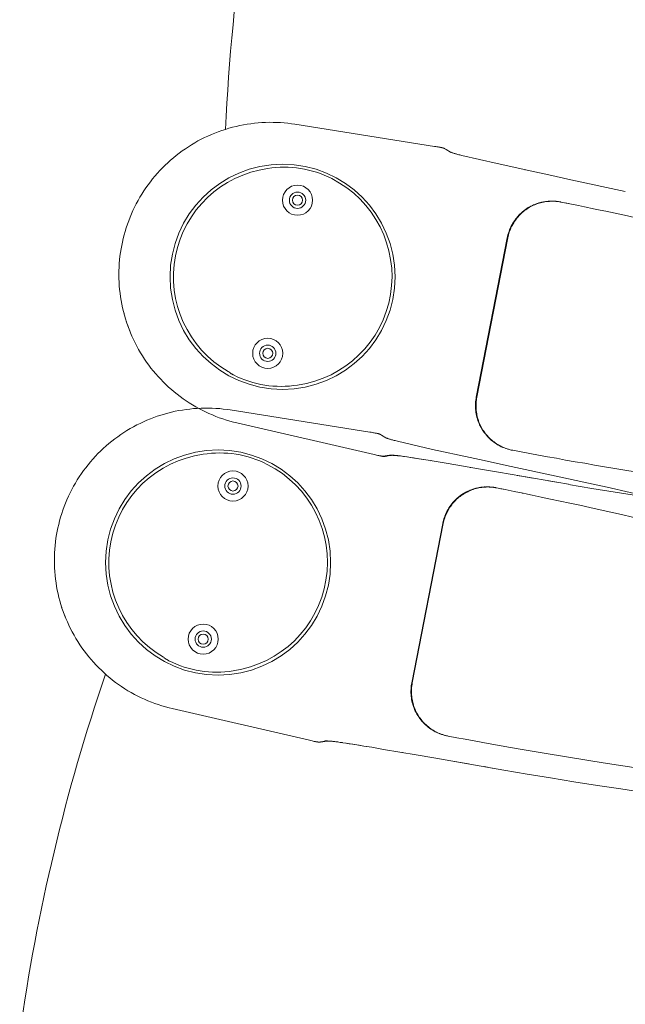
# Model space of a CAD drawing. Header units: inches. Extents: x -2078 to 109126, y -964 to 6385.
# Tile 240 of 256: x 37061.57 to 37068.88, y 3892.42 to 3904.32. Entities that reach past the tile are written whole.
import ezdxf

# ---------------------------------------------------------------- set-up
doc = ezdxf.new("R2010")
doc.units = ezdxf.units.IN
doc.header["$MEASUREMENT"] = 0
doc.layers.add('16_dwg _2_', color=8, linetype='Continuous', lineweight=9)
doc.layers.add('A-HATCH', color=9, linetype='Continuous')

# ---------------------------------------------------------------- blocks, each defined once
blk = doc.blocks.new('16_dwg _2_-1561311-3-1st Floor - Auditorium')
at = {"color": 254, "lineweight": 9}
for p, q in [((176991.312, 507960.64), (176991.314, 507960.738)), ((177009.865, 507960.64), (177009.867, 507960.738)), ((176994.644, 507960.529), (176994.643, 507960.584)), ((177013.197, 507960.529), (177013.197, 507960.584)), ((176991.306, 507960.352), (176991.308, 507960.448)), ((176994.645, 507960.462), (176994.645, 507960.473)), ((177009.859, 507960.352), (177009.861, 507960.448)), ((177013.198, 507960.462), (177013.198, 507960.473)), ((176991.304, 507960.257), (176991.305, 507960.305)), ((177009.857, 507960.257), (177009.858, 507960.305)), ((176994.647, 507960.2), (176994.647, 507960.253)), ((177013.2, 507960.2), (177013.2, 507960.253)), ((176991.607, 507960.008), (176991.609, 507959.998)), ((176991.612, 507959.987), (176991.616, 507959.976)), ((176994.634, 507960.017), (176994.636, 507960.025)), ((177010.16, 507960.008), (177010.163, 507959.998)), ((177010.166, 507959.987), (177010.169, 507959.976)), ((177013.187, 507960.017), (177013.189, 507960.025)), ((176991.709, 507959.798), (176991.71, 507959.797)), ((176991.735, 507959.768), (176991.736, 507959.766)), ((177010.262, 507959.798), (177010.263, 507959.797)), ((177010.288, 507959.768), (177010.289, 507959.766)), ((176991.29, 507959.642), (176991.29, 507959.644)), ((176991.291, 507959.68), (176991.291, 507959.683)), ((176991.953, 507959.622), (176991.964, 507959.619)), ((176991.974, 507959.615), (176991.984, 507959.612)), ((176991.993, 507959.61), (176992.003, 507959.607)), ((176994.153, 507959.593), (176994.161, 507959.593)), ((176994.215, 507959.602), (176994.225, 507959.604)), ((176994.948, 507959.642), (176994.948, 507959.644)), ((177009.844, 507959.642), (177009.844, 507959.644)), ((177009.845, 507959.68), (177009.845, 507959.683)), ((177010.507, 507959.622), (177010.517, 507959.619)), ((177010.527, 507959.615), (177010.537, 507959.612)), ((177010.547, 507959.61), (177010.556, 507959.607)), ((177012.707, 507959.593), (177012.715, 507959.593)), ((177012.769, 507959.602), (177012.779, 507959.604)), ((177013.502, 507959.642), (177013.502, 507959.644)), ((176991.28, 507959.197), (176991.28, 507959.2)), ((177009.833, 507959.197), (177009.833, 507959.2)), ((176991.22, 507958.581), (176991.22, 507958.583)), ((176991.22, 507958.569), (176991.22, 507958.555)), ((177009.773, 507958.581), (177009.773, 507958.583)), ((176992.13, 507955.326), (176992.134, 507955.323)), ((176992.142, 507955.314), (176992.141, 507955.315)), ((177010.684, 507955.326), (177010.687, 507955.323)), ((177010.696, 507955.314), (177010.694, 507955.315)), ((176992.259, 507955.247), (176992.257, 507955.248)), ((176992.273, 507955.242), (176992.275, 507955.241)), ((176992.299, 507955.226), (176992.297, 507955.227)), ((176992.323, 507955.217), (176992.324, 507955.217)), ((176992.34, 507955.207), (176992.338, 507955.208)), ((176992.381, 507955.188), (176992.378, 507955.189)), ((177010.813, 507955.247), (177010.811, 507955.248)), ((177010.827, 507955.242), (177010.829, 507955.241)), ((177010.853, 507955.226), (177010.851, 507955.227)), ((177010.876, 507955.217), (177010.877, 507955.217)), ((177010.893, 507955.207), (177010.891, 507955.208)), ((177010.934, 507955.188), (177010.932, 507955.189))]:
    blk.add_line(p, q, dxfattribs=at)
at = {"color": 254, "lineweight": 9, "flags": 128}
for points in [[(176991.618, 507961.645), (176991.615, 507961.521), (176991.611, 507961.396), (176991.608, 507961.272), (176991.605, 507961.149), (176991.603, 507961.028), (176991.6, 507960.91), (176991.598, 507960.794), (176991.597, 507960.681), (176991.595, 507960.571), (176991.594, 507960.463), (176991.593, 507960.355), (176991.592, 507960.25), (176991.591, 507960.144), (176991.591, 507960.134), (176991.591, 507960.125), (176991.592, 507960.104), (176991.594, 507960.083), (176991.596, 507960.063), (176991.6, 507960.042), (176991.604, 507960.022), (176991.608, 507960.001), (176991.614, 507959.981), (176991.62, 507959.962), (176991.627, 507959.942), (176991.635, 507959.923), (176991.643, 507959.904), (176991.653, 507959.885), (176991.663, 507959.867), (176991.673, 507959.849), (176991.684, 507959.832), (176991.696, 507959.815), (176991.709, 507959.798), (176991.722, 507959.782), (176991.736, 507959.766), (176991.75, 507959.751), (176991.765, 507959.737), (176991.781, 507959.723), (176991.797, 507959.71), (176991.813, 507959.697), (176991.83, 507959.685), (176991.847, 507959.674), (176991.865, 507959.663), (176991.883, 507959.653), (176991.902, 507959.644), (176991.921, 507959.635), (176991.94, 507959.627), (176991.959, 507959.62), (176991.979, 507959.614), (176991.999, 507959.608), (176992.019, 507959.603), (176992.039, 507959.599), (176992.06, 507959.596), (176992.081, 507959.593), (176992.101, 507959.591), (176992.122, 507959.59), (176992.138, 507959.59), (176994.1, 507959.59), (176994.1, 507959.596)], [(177010.2, 507962.42), (177010.195, 507962.285), (177010.189, 507962.152), (177010.184, 507962.022), (177010.18, 507961.895), (177010.176, 507961.77), (177010.172, 507961.645), (177010.168, 507961.521), (177010.165, 507961.396), (177010.162, 507961.272), (177010.159, 507961.149), (177010.156, 507961.028), (177010.154, 507960.91), (177010.152, 507960.794), (177010.15, 507960.681), (177010.149, 507960.571), (177010.147, 507960.463), (177010.146, 507960.355), (177010.145, 507960.25), (177010.145, 507960.144), (177010.145, 507960.134), (177010.145, 507960.125), (177010.146, 507960.104), (177010.147, 507960.083), (177010.15, 507960.063), (177010.153, 507960.042), (177010.157, 507960.022), (177010.162, 507960.001), (177010.167, 507959.981), (177010.174, 507959.962), (177010.181, 507959.942), (177010.188, 507959.923), (177010.197, 507959.904), (177010.206, 507959.885), (177010.216, 507959.867), (177010.227, 507959.849), (177010.238, 507959.832), (177010.25, 507959.815), (177010.262, 507959.798), (177010.276, 507959.782), (177010.289, 507959.766), (177010.304, 507959.751), (177010.319, 507959.737), (177010.334, 507959.723), (177010.35, 507959.71), (177010.366, 507959.697), (177010.383, 507959.685), (177010.401, 507959.674), (177010.419, 507959.663), (177010.437, 507959.653), (177010.455, 507959.644), (177010.474, 507959.635), (177010.493, 507959.627), (177010.513, 507959.62), (177010.532, 507959.614), (177010.552, 507959.608), (177010.573, 507959.603), (177010.593, 507959.599), (177010.613, 507959.596), (177010.634, 507959.593), (177010.655, 507959.591), (177010.676, 507959.59), (177010.692, 507959.59), (177012.654, 507959.59), (177012.654, 507959.596)], [(177013.189, 507961.051), (177013.186, 507961.173), (177013.183, 507961.299), (177013.18, 507961.427), (177013.176, 507961.557), (177013.172, 507961.691), (177013.168, 507961.827), (177013.163, 507961.964), (177013.158, 507962.102)], [(176994.64, 507960.813), (176994.638, 507960.93), (176994.635, 507961.051)], [(177013.193, 507960.813), (177013.191, 507960.93), (177013.189, 507961.051)], [(176991.279, 507959.166), (176991.281, 507959.263), (176991.285, 507959.408), (176991.294, 507959.806), (176991.299, 507960.026), (176991.316, 507960.883)], [(176994.641, 507960.058), (176994.643, 507960.065), (176994.643, 507960.073), (176994.644, 507960.08), (176994.645, 507960.087), (176994.646, 507960.094), (176994.646, 507960.1), (176994.646, 507960.107), (176994.647, 507960.113), (176994.647, 507960.125), (176994.647, 507960.144), (176994.647, 507960.137), (176994.647, 507960.144), (176994.647, 507960.253), (176994.646, 507960.362), (176994.645, 507960.473), (176994.643, 507960.584), (176994.642, 507960.697), (176994.64, 507960.813)], [(176994.922, 507960.883), (176994.936, 507960.211), (176994.941, 507959.937), (176994.945, 507959.764), (176994.956, 507959.298)], [(177009.832, 507959.166), (177009.835, 507959.263), (177009.838, 507959.408), (177009.848, 507959.806), (177009.852, 507960.026), (177009.87, 507960.883)], [(177013.195, 507960.058), (177013.196, 507960.065), (177013.197, 507960.073), (177013.198, 507960.08), (177013.198, 507960.087), (177013.199, 507960.094), (177013.199, 507960.1), (177013.2, 507960.107), (177013.2, 507960.113), (177013.201, 507960.125), (177013.201, 507960.144), (177013.201, 507960.137), (177013.201, 507960.144), (177013.2, 507960.253), (177013.199, 507960.362), (177013.198, 507960.473), (177013.197, 507960.584), (177013.195, 507960.697), (177013.193, 507960.813)], [(177013.475, 507960.883), (177013.489, 507960.211), (177013.495, 507959.937), (177013.499, 507959.764), (177013.51, 507959.298)], [(176991.591, 507960.129), (176991.592, 507960.111), (176991.594, 507960.093), (176991.595, 507960.076), (176991.598, 507960.058), (176991.601, 507960.04), (176991.605, 507960.022), (176991.609, 507960.005), (176991.614, 507959.987), (176991.619, 507959.97), (176991.625, 507959.953), (176991.632, 507959.937), (176991.639, 507959.92), (176991.647, 507959.904), (176991.655, 507959.888), (176991.663, 507959.872), (176991.673, 507959.856), (176991.682, 507959.841), (176991.693, 507959.826), (176991.703, 507959.812), (176991.714, 507959.798), (176991.726, 507959.784), (176991.738, 507959.771), (176991.75, 507959.758), (176991.763, 507959.745), (176991.777, 507959.733), (176991.79, 507959.721), (176991.804, 507959.71), (176991.819, 507959.699), (176991.834, 507959.689), (176991.849, 507959.679), (176991.864, 507959.67), (176991.88, 507959.661), (176991.896, 507959.653), (176991.912, 507959.645), (176991.928, 507959.638), (176991.945, 507959.632), (176991.962, 507959.626), (176991.979, 507959.62), (176991.996, 507959.615), (176992.014, 507959.611), (176992.031, 507959.607), (176992.049, 507959.604), (176992.067, 507959.601), (176992.085, 507959.599), (176992.102, 507959.598), (176992.12, 507959.597), (176992.138, 507959.596), (176994.1, 507959.596), (176994.118, 507959.597), (176994.136, 507959.598), (176994.154, 507959.599), (176994.172, 507959.601), (176994.19, 507959.604), (176994.207, 507959.607), (176994.225, 507959.611), (176994.242, 507959.615), (176994.259, 507959.62), (176994.277, 507959.626), (176994.293, 507959.632), (176994.31, 507959.638), (176994.327, 507959.645), (176994.343, 507959.653), (176994.359, 507959.661), (176994.374, 507959.67), (176994.39, 507959.679), (176994.405, 507959.689), (176994.42, 507959.699), (176994.434, 507959.71), (176994.448, 507959.721), (176994.462, 507959.733), (176994.475, 507959.745), (176994.488, 507959.758), (176994.5, 507959.771), (176994.513, 507959.784), (176994.524, 507959.798), (176994.535, 507959.812), (176994.546, 507959.826), (176994.556, 507959.841), (176994.566, 507959.856), (176994.575, 507959.872), (176994.584, 507959.888), (176994.592, 507959.904), (176994.599, 507959.92), (176994.607, 507959.936), (176994.613, 507959.953), (176994.619, 507959.97), (176994.625, 507959.987), (176994.629, 507960.005), (176994.634, 507960.022), (176994.637, 507960.04), (176994.64, 507960.058), (176994.643, 507960.075), (176994.645, 507960.093), (176994.646, 507960.111), (176994.647, 507960.129), (176994.647, 507960.125), (176994.646, 507960.104), (176994.645, 507960.083), (176994.642, 507960.062), (176994.639, 507960.042), (176994.635, 507960.021), (176994.63, 507960.001), (176994.624, 507959.981), (176994.618, 507959.961), (176994.611, 507959.942), (176994.603, 507959.922), (176994.595, 507959.903), (176994.586, 507959.885), (176994.576, 507959.867), (176994.565, 507959.849), (176994.554, 507959.831), (176994.542, 507959.814), (176994.529, 507959.798), (176994.516, 507959.782), (176994.502, 507959.766), (176994.488, 507959.751), (176994.473, 507959.737), (176994.457, 507959.723), (176994.442, 507959.71), (176994.425, 507959.697), (176994.408, 507959.685), (176994.391, 507959.674), (176994.373, 507959.663), (176994.355, 507959.653), (176994.336, 507959.644), (176994.317, 507959.635), (176994.298, 507959.627), (176994.279, 507959.62), (176994.259, 507959.614), (176994.239, 507959.608), (176994.219, 507959.603), (176994.199, 507959.599), (176994.178, 507959.596), (176994.158, 507959.593), (176994.137, 507959.591), (176994.116, 507959.59), (176994.1, 507959.59), (176994.107, 507959.59), (176994.115, 507959.59), (176994.122, 507959.59)], [(176994.647, 507960.13), (176994.647, 507960.134), (176994.647, 507960.137)], [(177010.145, 507960.129), (177010.146, 507960.111), (177010.147, 507960.093), (177010.149, 507960.076), (177010.151, 507960.058), (177010.155, 507960.04), (177010.158, 507960.022), (177010.163, 507960.005), (177010.167, 507959.987), (177010.173, 507959.97), (177010.179, 507959.953), (177010.185, 507959.937), (177010.192, 507959.92), (177010.2, 507959.904), (177010.208, 507959.888), (177010.217, 507959.872), (177010.226, 507959.856), (177010.236, 507959.841), (177010.246, 507959.826), (177010.257, 507959.812), (177010.268, 507959.798), (177010.279, 507959.784), (177010.291, 507959.771), (177010.304, 507959.758), (177010.317, 507959.745), (177010.33, 507959.733), (177010.344, 507959.721), (177010.358, 507959.71), (177010.372, 507959.699), (177010.387, 507959.689), (177010.402, 507959.679), (177010.417, 507959.67), (177010.433, 507959.661), (177010.449, 507959.653), (177010.465, 507959.645), (177010.482, 507959.638), (177010.499, 507959.632), (177010.515, 507959.626), (177010.533, 507959.62), (177010.55, 507959.615), (177010.567, 507959.611), (177010.585, 507959.607), (177010.602, 507959.604), (177010.62, 507959.601), (177010.638, 507959.599), (177010.656, 507959.598), (177010.674, 507959.597), (177010.692, 507959.596), (177012.654, 507959.596), (177012.672, 507959.597), (177012.69, 507959.598), (177012.707, 507959.599), (177012.725, 507959.601), (177012.743, 507959.604), (177012.761, 507959.607), (177012.778, 507959.611), (177012.796, 507959.615), (177012.813, 507959.62), (177012.83, 507959.626), (177012.847, 507959.632), (177012.864, 507959.638), (177012.88, 507959.645), (177012.896, 507959.653), (177012.912, 507959.661), (177012.928, 507959.67), (177012.943, 507959.679), (177012.958, 507959.689), (177012.973, 507959.699), (177012.988, 507959.71), (177013.002, 507959.721), (177013.015, 507959.733), (177013.029, 507959.745), (177013.041, 507959.758), (177013.054, 507959.771), (177013.066, 507959.784), (177013.078, 507959.798), (177013.089, 507959.812), (177013.099, 507959.826), (177013.11, 507959.841), (177013.119, 507959.856), (177013.128, 507959.872), (177013.137, 507959.888), (177013.145, 507959.904), (177013.153, 507959.92), (177013.16, 507959.936), (177013.167, 507959.953), (177013.173, 507959.97), (177013.178, 507959.987), (177013.183, 507960.005), (177013.187, 507960.022), (177013.191, 507960.04), (177013.194, 507960.058), (177013.196, 507960.075), (177013.198, 507960.093), (177013.2, 507960.111), (177013.201, 507960.129), (177013.201, 507960.125), (177013.2, 507960.104), (177013.198, 507960.083), (177013.196, 507960.062), (177013.192, 507960.042), (177013.188, 507960.021), (177013.183, 507960.001), (177013.178, 507959.981), (177013.172, 507959.961), (177013.165, 507959.942), (177013.157, 507959.922), (177013.148, 507959.903), (177013.139, 507959.885), (177013.129, 507959.867), (177013.118, 507959.849), (177013.107, 507959.831), (177013.095, 507959.814), (177013.083, 507959.798), (177013.069, 507959.782), (177013.056, 507959.766), (177013.041, 507959.751), (177013.026, 507959.737), (177013.011, 507959.723), (177012.995, 507959.71), (177012.979, 507959.697), (177012.962, 507959.685), (177012.944, 507959.674), (177012.926, 507959.663), (177012.908, 507959.653), (177012.89, 507959.644), (177012.871, 507959.635), (177012.852, 507959.627), (177012.832, 507959.62), (177012.813, 507959.614), (177012.793, 507959.608), (177012.772, 507959.603), (177012.752, 507959.599), (177012.732, 507959.596), (177012.711, 507959.593), (177012.69, 507959.591), (177012.669, 507959.59), (177012.654, 507959.59), (177012.661, 507959.59), (177012.668, 507959.59), (177012.676, 507959.59)], [(177013.201, 507960.13), (177013.201, 507960.134), (177013.201, 507960.137)], [(176991.619, 507959.964), (176991.623, 507959.952), (176991.628, 507959.94)], [(176994.61, 507959.938), (176994.614, 507959.949), (176994.617, 507959.959), (176994.621, 507959.969), (176994.624, 507959.979), (176994.627, 507959.989), (176994.629, 507959.998), (176994.632, 507960.008)], [(176994.637, 507960.034), (176994.639, 507960.042), (176994.64, 507960.05)], [(177010.173, 507959.964), (177010.177, 507959.952), (177010.182, 507959.94)], [(177013.163, 507959.938), (177013.167, 507959.949), (177013.171, 507959.959), (177013.174, 507959.969), (177013.177, 507959.979), (177013.18, 507959.989), (177013.183, 507959.998), (177013.185, 507960.008)], [(177013.191, 507960.034), (177013.192, 507960.042), (177013.194, 507960.05)], [(176991.633, 507959.927), (176991.639, 507959.914), (176991.645, 507959.9)], [(176991.652, 507959.886), (176991.66, 507959.872), (176991.668, 507959.857), (176991.678, 507959.842), (176991.688, 507959.827), (176991.698, 507959.812)], [(176994.541, 507959.813), (176994.551, 507959.827), (176994.56, 507959.84), (176994.568, 507959.853), (176994.576, 507959.866), (176994.583, 507959.879), (176994.589, 507959.891), (176994.595, 507959.903), (176994.6, 507959.915), (176994.605, 507959.927)], [(177010.187, 507959.927), (177010.192, 507959.914), (177010.199, 507959.9)], [(177010.206, 507959.886), (177010.213, 507959.872), (177010.222, 507959.857), (177010.231, 507959.842), (177010.241, 507959.827), (177010.252, 507959.812)], [(177013.094, 507959.813), (177013.104, 507959.827), (177013.113, 507959.84), (177013.121, 507959.853), (177013.129, 507959.866), (177013.136, 507959.879), (177013.142, 507959.891), (177013.148, 507959.903), (177013.154, 507959.915), (177013.159, 507959.927)], [(176991.749, 507959.753), (176991.762, 507959.74), (176991.777, 507959.727), (176991.791, 507959.715), (176991.805, 507959.703), (176991.819, 507959.693), (176991.833, 507959.683)], [(176994.39, 507959.673), (176994.405, 507959.683), (176994.42, 507959.693), (176994.435, 507959.704), (176994.45, 507959.716), (176994.464, 507959.729), (176994.479, 507959.742), (176994.493, 507959.756), (176994.506, 507959.77), (176994.518, 507959.784), (176994.53, 507959.799)], [(177010.302, 507959.753), (177010.316, 507959.74), (177010.33, 507959.727), (177010.344, 507959.715), (177010.358, 507959.703), (177010.372, 507959.693), (177010.386, 507959.683)], [(177012.943, 507959.673), (177012.958, 507959.683), (177012.973, 507959.693), (177012.988, 507959.704), (177013.003, 507959.716), (177013.018, 507959.729), (177013.032, 507959.742), (177013.046, 507959.756), (177013.059, 507959.77), (177013.072, 507959.784), (177013.083, 507959.799)], [(176991.846, 507959.675), (176991.859, 507959.667), (176991.872, 507959.659), (176991.884, 507959.653)], [(176991.897, 507959.646), (176991.909, 507959.641), (176991.92, 507959.635), (176991.932, 507959.631), (176991.943, 507959.626)], [(176992.012, 507959.605), (176992.021, 507959.603), (176992.029, 507959.601), (176992.038, 507959.599), (176992.046, 507959.598)], [(176992.054, 507959.597), (176992.061, 507959.595), (176992.069, 507959.594), (176992.076, 507959.594), (176992.083, 507959.593), (176992.09, 507959.592), (176992.097, 507959.592), (176992.103, 507959.591), (176992.11, 507959.591)], [(176994.13, 507959.591), (176994.138, 507959.591), (176994.145, 507959.592)], [(176994.17, 507959.594), (176994.178, 507959.596), (176994.187, 507959.597), (176994.196, 507959.598), (176994.205, 507959.6)], [(176994.235, 507959.607), (176994.246, 507959.61), (176994.257, 507959.613), (176994.269, 507959.617), (176994.281, 507959.621)], [(176994.293, 507959.625), (176994.306, 507959.63), (176994.319, 507959.636)], [(176994.332, 507959.642), (176994.346, 507959.648), (176994.36, 507959.656), (176994.375, 507959.664)], [(177010.399, 507959.675), (177010.413, 507959.667), (177010.425, 507959.659), (177010.438, 507959.653)], [(177010.45, 507959.646), (177010.462, 507959.641), (177010.474, 507959.635), (177010.485, 507959.631), (177010.496, 507959.626)], [(177010.565, 507959.605), (177010.574, 507959.603), (177010.583, 507959.601), (177010.591, 507959.599), (177010.599, 507959.598)], [(177010.607, 507959.597), (177010.615, 507959.595), (177010.622, 507959.594), (177010.63, 507959.594), (177010.637, 507959.593), (177010.644, 507959.592), (177010.65, 507959.592), (177010.657, 507959.591), (177010.663, 507959.591)], [(177012.683, 507959.591), (177012.691, 507959.591), (177012.699, 507959.592)], [(177012.723, 507959.594), (177012.732, 507959.596), (177012.74, 507959.597), (177012.75, 507959.598), (177012.759, 507959.6)], [(177012.789, 507959.607), (177012.8, 507959.61), (177012.811, 507959.613), (177012.822, 507959.617), (177012.834, 507959.621)], [(177012.846, 507959.625), (177012.859, 507959.63), (177012.872, 507959.636)], [(177012.886, 507959.642), (177012.9, 507959.648), (177012.914, 507959.656), (177012.928, 507959.664)], [(176994.955, 507959.335), (176994.956, 507959.298), (176994.971, 507958.862), (176994.973, 507958.835), (176994.974, 507958.823), (176994.975, 507958.811), (176994.976, 507958.8), (176994.976, 507958.79), (176994.977, 507958.781), (176994.978, 507958.772), (176994.979, 507958.764), (176994.98, 507958.757), (176994.981, 507958.75), (176994.981, 507958.744), (176994.982, 507958.738), (176994.983, 507958.733), (176994.984, 507958.729), (176994.984, 507958.725), (176994.985, 507958.723), (176994.985, 507958.72), (176994.986, 507958.719), (176995.007, 507958.66), (176995.013, 507958.644), (176995.015, 507958.637), (176995.014, 507958.642), (176995.013, 507958.644), (176995.014, 507958.642), (176995.014, 507958.64), (176995.015, 507958.638), (176995.015, 507958.637), (176995.016, 507958.635), (176995.016, 507958.634), (176995.016, 507958.632), (176995.017, 507958.631), (176995.017, 507958.629), (176995.017, 507958.628), (176995.017, 507958.627), (176995.017, 507958.626), (176995.017, 507958.624), (176995.018, 507958.623), (176995.018, 507958.622), (176995.018, 507958.621), (176995.018, 507958.62), (176995.018, 507958.618), (176995.018, 507958.617), (176995.018, 507958.616), (176995.018, 507958.607), (176995.018, 507958.604), (176995.019, 507958.596)], [(177013.509, 507959.335), (177013.51, 507959.298), (177013.525, 507958.862), (177013.527, 507958.835), (177013.527, 507958.823), (177013.528, 507958.811), (177013.529, 507958.8), (177013.53, 507958.79), (177013.531, 507958.781), (177013.532, 507958.772), (177013.532, 507958.764), (177013.533, 507958.757), (177013.534, 507958.75), (177013.535, 507958.744), (177013.536, 507958.738), (177013.536, 507958.733), (177013.537, 507958.729), (177013.538, 507958.725), (177013.538, 507958.723), (177013.539, 507958.72), (177013.539, 507958.719), (177013.561, 507958.66), (177013.567, 507958.644), (177013.569, 507958.637), (177013.567, 507958.642), (177013.567, 507958.644), (177013.567, 507958.642), (177013.568, 507958.64), (177013.568, 507958.638), (177013.569, 507958.637), (177013.569, 507958.635), (177013.57, 507958.634), (177013.57, 507958.632), (177013.57, 507958.631), (177013.57, 507958.629), (177013.57, 507958.628), (177013.571, 507958.627), (177013.571, 507958.626), (177013.571, 507958.624), (177013.571, 507958.623), (177013.571, 507958.622), (177013.571, 507958.621), (177013.571, 507958.62), (177013.571, 507958.618), (177013.571, 507958.617), (177013.572, 507958.616), (177013.572, 507958.607), (177013.572, 507958.604), (177013.572, 507958.596)], [(176991.225, 507958.642), (176991.224, 507958.638), (176991.223, 507958.635), (176991.222, 507958.631), (176991.222, 507958.627), (176991.221, 507958.623), (176991.221, 507958.619), (176991.249, 507958.694), (176991.249, 507958.697), (176991.249, 507958.701), (176991.249, 507958.705), (176991.25, 507958.709), (176991.251, 507958.713), (176991.252, 507958.717), (176991.253, 507958.719), (176991.256, 507958.729), (176991.258, 507958.74), (176991.259, 507958.751), (176991.26, 507958.764), (176991.261, 507958.777), (176991.263, 507958.792), (176991.264, 507958.808), (176991.265, 507958.825), (176991.266, 507958.843), (176991.267, 507958.862), (176991.269, 507958.904), (176991.268, 507958.877), (176991.266, 507958.848), (176991.265, 507958.823), (176991.264, 507958.811), (176991.263, 507958.8), (176991.262, 507958.79), (176991.261, 507958.781), (176991.26, 507958.772), (176991.26, 507958.764), (176991.259, 507958.756), (176991.258, 507958.75), (176991.257, 507958.744), (176991.256, 507958.738), (176991.256, 507958.733), (176991.255, 507958.729), (176991.254, 507958.725), (176991.254, 507958.722), (176991.253, 507958.72), (176991.253, 507958.719), (176991.225, 507958.644), (176991.225, 507958.642), (176991.224, 507958.64), (176991.224, 507958.639), (176991.223, 507958.637), (176991.223, 507958.636), (176991.223, 507958.634), (176991.222, 507958.633), (176991.222, 507958.631), (176991.222, 507958.63), (176991.222, 507958.629), (176991.221, 507958.628), (176991.221, 507958.627), (176991.221, 507958.626), (176991.221, 507958.624), (176991.221, 507958.623), (176991.221, 507958.622), (176991.221, 507958.617), (176991.221, 507958.616), (176991.221, 507958.615), (176991.221, 507958.614), (176991.221, 507958.613), (176991.22, 507958.611), (176991.22, 507958.61), (176991.22, 507958.608), (176991.22, 507958.606), (176991.22, 507958.602), (176991.22, 507958.604), (176991.22, 507958.608), (176991.22, 507958.605), (176991.22, 507958.598), (176991.22, 507958.602), (176991.22, 507958.593), (176991.22, 507958.598), (176991.22, 507958.587), (176991.22, 507958.589), (176991.22, 507958.578), (176991.22, 507958.569)], [(177009.773, 507958.569), (177009.773, 507958.578), (177009.773, 507958.589), (177009.773, 507958.587), (177009.773, 507958.598), (177009.773, 507958.593), (177009.773, 507958.602), (177009.774, 507958.598), (177009.774, 507958.605), (177009.774, 507958.608), (177009.774, 507958.602), (177009.774, 507958.604), (177009.774, 507958.606), (177009.774, 507958.608), (177009.774, 507958.61), (177009.774, 507958.611), (177009.774, 507958.613), (177009.774, 507958.614), (177009.774, 507958.615), (177009.774, 507958.616), (177009.774, 507958.617), (177009.774, 507958.622), (177009.774, 507958.623), (177009.775, 507958.624), (177009.775, 507958.626), (177009.775, 507958.627), (177009.775, 507958.628), (177009.775, 507958.629), (177009.775, 507958.63), (177009.775, 507958.631), (177009.776, 507958.633), (177009.776, 507958.634), (177009.776, 507958.636), (177009.777, 507958.637), (177009.777, 507958.639), (177009.778, 507958.64), (177009.778, 507958.642), (177009.779, 507958.644), (177009.806, 507958.719), (177009.807, 507958.72), (177009.807, 507958.722), (177009.808, 507958.725), (177009.808, 507958.729), (177009.809, 507958.733), (177009.81, 507958.738), (177009.811, 507958.744), (177009.811, 507958.75), (177009.812, 507958.756), (177009.813, 507958.764), (177009.814, 507958.772), (177009.815, 507958.781), (177009.816, 507958.79), (177009.816, 507958.8), (177009.817, 507958.811), (177009.818, 507958.823), (177009.82, 507958.848), (177009.821, 507958.877), (177009.823, 507958.909)], [(177009.778, 507958.642), (177009.777, 507958.638), (177009.776, 507958.635), (177009.775, 507958.631), (177009.775, 507958.627), (177009.775, 507958.623), (177009.775, 507958.619), (177009.802, 507958.694), (177009.802, 507958.697), (177009.802, 507958.701), (177009.803, 507958.705), (177009.803, 507958.709), (177009.804, 507958.713), (177009.806, 507958.717), (177009.806, 507958.719), (177009.81, 507958.729), (177009.811, 507958.74), (177009.812, 507958.751), (177009.814, 507958.764), (177009.815, 507958.777), (177009.816, 507958.792), (177009.817, 507958.808), (177009.819, 507958.825), (177009.82, 507958.843), (177009.821, 507958.862), (177009.823, 507958.904)], [(176991.249, 507958.694), (176991.25, 507958.698), (176991.252, 507958.704), (176991.253, 507958.711), (176991.255, 507958.72)], [(177009.802, 507958.694), (177009.804, 507958.698), (177009.805, 507958.704), (177009.807, 507958.711), (177009.808, 507958.72)], [(176991.22, 507958.616), (176991.22, 507958.617), (176991.221, 507958.618), (176991.221, 507958.619), (176991.221, 507958.62), (176991.221, 507958.621)], [(176991.22, 507958.611), (176991.22, 507958.613), (176991.22, 507958.616)], [(176995.018, 507958.56), (176995.018, 507958.546), (176995.018, 507958.531), (176995.017, 507958.516), (176994.958, 507956.808), (176994.956, 507956.768), (176994.953, 507956.723), (176994.948, 507956.679), (176994.943, 507956.634), (176994.937, 507956.589), (176994.929, 507956.545), (176994.921, 507956.501), (176994.911, 507956.457), (176994.9, 507956.413), (176994.889, 507956.37), (176994.876, 507956.327), (176994.862, 507956.284), (176994.847, 507956.242), (176994.831, 507956.199), (176994.814, 507956.158), (176994.796, 507956.117), (176994.777, 507956.076), (176994.757, 507956.036), (176994.736, 507955.996), (176994.714, 507955.956), (176994.691, 507955.918), (176994.668, 507955.88), (176994.643, 507955.842), (176994.617, 507955.805), (176994.591, 507955.769), (176994.563, 507955.733), (176994.535, 507955.698), (176994.506, 507955.664), (176994.476, 507955.63), (176994.445, 507955.598), (176994.413, 507955.566), (176994.381, 507955.534), (176994.348, 507955.504), (176994.314, 507955.474), (176994.279, 507955.445), (176994.244, 507955.417), (176994.208, 507955.39), (176994.172, 507955.364), (176994.134, 507955.339), (176994.097, 507955.315), (176994.058, 507955.291), (176994.019, 507955.269), (176993.98, 507955.247), (176993.94, 507955.227), (176993.899, 507955.207), (176993.858, 507955.188), (176993.817, 507955.171), (176993.775, 507955.154), (176993.733, 507955.139), (176993.69, 507955.124), (176993.647, 507955.111), (176993.604, 507955.099), (176993.56, 507955.087), (176993.517, 507955.077), (176993.473, 507955.068), (176993.428, 507955.06), (176993.384, 507955.053), (176993.339, 507955.047), (176993.294, 507955.042), (176993.25, 507955.038), (176993.205, 507955.036), (176993.16, 507955.034), (176993.119, 507955.034), (176993.079, 507955.034), (176993.034, 507955.036), (176992.989, 507955.038), (176992.944, 507955.042), (176992.9, 507955.047), (176992.855, 507955.053), (176992.811, 507955.06), (176992.766, 507955.068), (176992.722, 507955.077), (176992.678, 507955.087), (176992.635, 507955.098), (176992.592, 507955.111), (176992.549, 507955.124), (176992.506, 507955.139), (176992.464, 507955.154), (176992.422, 507955.171), (176992.381, 507955.188), (176992.34, 507955.207), (176992.299, 507955.226), (176992.259, 507955.247), (176992.22, 507955.268), (176992.181, 507955.291), (176992.142, 507955.314), (176992.104, 507955.339), (176992.067, 507955.364), (176992.031, 507955.39), (176991.995, 507955.417), (176991.959, 507955.445), (176991.925, 507955.474), (176991.891, 507955.504), (176991.858, 507955.534), (176991.825, 507955.565), (176991.794, 507955.597), (176991.763, 507955.63), (176991.733, 507955.664), (176991.704, 507955.698), (176991.676, 507955.733), (176991.648, 507955.768), (176991.622, 507955.805), (176991.596, 507955.842), (176991.571, 507955.879), (176991.547, 507955.917), (176991.524, 507955.956), (176991.503, 507955.995), (176991.482, 507956.035), (176991.462, 507956.075), (176991.443, 507956.116), (176991.425, 507956.157), (176991.408, 507956.199), (176991.392, 507956.241), (176991.377, 507956.284), (176991.363, 507956.326), (176991.35, 507956.369), (176991.338, 507956.413), (176991.327, 507956.457), (176991.318, 507956.5), (176991.309, 507956.545), (176991.302, 507956.589), (176991.295, 507956.633), (176991.29, 507956.678), (176991.286, 507956.723), (176991.283, 507956.768), (176991.281, 507956.808), (176991.221, 507958.51), (176991.221, 507958.526), (176991.221, 507958.541), (176991.22, 507958.555)], [(176995.018, 507958.616), (176995.018, 507958.615), (176995.018, 507958.613), (176995.018, 507958.61)], [(176995.019, 507958.596), (176995.018, 507958.59), (176995.019, 507958.592), (176995.018, 507958.584), (176995.019, 507958.586)], [(176995.019, 507958.578), (176995.018, 507958.581), (176995.019, 507958.583), (176995.018, 507958.569), (176995.018, 507958.56)], [(177013.572, 507958.56), (177013.572, 507958.546), (177013.571, 507958.531), (177013.571, 507958.516), (177013.511, 507956.808), (177013.509, 507956.768), (177013.506, 507956.723), (177013.502, 507956.679), (177013.497, 507956.634), (177013.49, 507956.589), (177013.483, 507956.545), (177013.474, 507956.501), (177013.465, 507956.457), (177013.454, 507956.413), (177013.442, 507956.37), (177013.429, 507956.327), (177013.415, 507956.284), (177013.4, 507956.242), (177013.385, 507956.199), (177013.368, 507956.158), (177013.35, 507956.117), (177013.331, 507956.076), (177013.311, 507956.036), (177013.29, 507955.996), (177013.268, 507955.956), (177013.245, 507955.918), (177013.221, 507955.88), (177013.196, 507955.842), (177013.171, 507955.805), (177013.144, 507955.769), (177013.117, 507955.733), (177013.088, 507955.698), (177013.059, 507955.664), (177013.029, 507955.63), (177012.998, 507955.598), (177012.967, 507955.566), (177012.934, 507955.534), (177012.901, 507955.504), (177012.867, 507955.474), (177012.833, 507955.445), (177012.798, 507955.417), (177012.762, 507955.39), (177012.725, 507955.364), (177012.688, 507955.339), (177012.65, 507955.315), (177012.612, 507955.291), (177012.573, 507955.269), (177012.533, 507955.247), (177012.493, 507955.227), (177012.453, 507955.207), (177012.412, 507955.188), (177012.37, 507955.171), (177012.328, 507955.154), (177012.286, 507955.139), (177012.244, 507955.124), (177012.201, 507955.111), (177012.157, 507955.099), (177012.114, 507955.087), (177012.07, 507955.077), (177012.026, 507955.068), (177011.982, 507955.06), (177011.937, 507955.053), (177011.893, 507955.047), (177011.848, 507955.042), (177011.803, 507955.038), (177011.758, 507955.036), (177011.713, 507955.034), (177011.673, 507955.034), (177011.633, 507955.034), (177011.588, 507955.036), (177011.543, 507955.038), (177011.498, 507955.042), (177011.453, 507955.047), (177011.409, 507955.053), (177011.364, 507955.06), (177011.32, 507955.068), (177011.276, 507955.077), (177011.232, 507955.087), (177011.188, 507955.098), (177011.145, 507955.111), (177011.102, 507955.124), (177011.06, 507955.139), (177011.017, 507955.154), (177010.976, 507955.171), (177010.934, 507955.188), (177010.893, 507955.207), (177010.853, 507955.226), (177010.813, 507955.247), (177010.773, 507955.268), (177010.734, 507955.291), (177010.696, 507955.314), (177010.658, 507955.339), (177010.621, 507955.364), (177010.584, 507955.39), (177010.548, 507955.417), (177010.513, 507955.445), (177010.478, 507955.474), (177010.444, 507955.504), (177010.411, 507955.534), (177010.379, 507955.565), (177010.347, 507955.597), (177010.317, 507955.63), (177010.287, 507955.664), (177010.257, 507955.698), (177010.229, 507955.733), (177010.202, 507955.768), (177010.175, 507955.805), (177010.149, 507955.842), (177010.125, 507955.879), (177010.101, 507955.917), (177010.078, 507955.956), (177010.056, 507955.995), (177010.035, 507956.035), (177010.015, 507956.075), (177009.996, 507956.116), (177009.978, 507956.157), (177009.961, 507956.199), (177009.945, 507956.241), (177009.93, 507956.284), (177009.916, 507956.326), (177009.903, 507956.369), (177009.892, 507956.413), (177009.881, 507956.457), (177009.871, 507956.5), (177009.863, 507956.545), (177009.855, 507956.589), (177009.849, 507956.633), (177009.844, 507956.678), (177009.839, 507956.723), (177009.836, 507956.768), (177009.834, 507956.808), (177009.775, 507958.51), (177009.774, 507958.526), (177009.774, 507958.541), (177009.774, 507958.555), (177009.773, 507958.569)], [(177009.774, 507958.616), (177009.774, 507958.617), (177009.774, 507958.618), (177009.774, 507958.619), (177009.774, 507958.62), (177009.774, 507958.621)], [(177009.774, 507958.611), (177009.774, 507958.613), (177009.774, 507958.616)], [(177013.572, 507958.616), (177013.572, 507958.615), (177013.572, 507958.613), (177013.572, 507958.61)], [(177013.572, 507958.596), (177013.572, 507958.59), (177013.572, 507958.592), (177013.572, 507958.584), (177013.572, 507958.586)], [(177013.572, 507958.578), (177013.572, 507958.581), (177013.572, 507958.583), (177013.572, 507958.569), (177013.572, 507958.56)], [(176991.842, 507956.658), (176991.843, 507956.653), (176991.844, 507956.65), (176991.845, 507956.648), (176991.846, 507956.643), (176991.847, 507956.64), (176991.849, 507956.635), (176991.849, 507956.633), (176991.851, 507956.629), (176991.851, 507956.627), (176991.852, 507956.625), (176991.853, 507956.623), (176991.853, 507956.622), (176991.854, 507956.62), (176991.854, 507956.619), (176991.855, 507956.617), (176991.855, 507956.616), (176991.856, 507956.615), (176991.856, 507956.615), (176991.86, 507956.608)], [(177010.413, 507956.608), (177010.409, 507956.615), (177010.409, 507956.615), (177010.409, 507956.616), (177010.408, 507956.617), (177010.408, 507956.619), (177010.407, 507956.62), (177010.407, 507956.622), (177010.406, 507956.623), (177010.406, 507956.625), (177010.405, 507956.627), (177010.404, 507956.629), (177010.403, 507956.633), (177010.402, 507956.635), (177010.401, 507956.64), (177010.4, 507956.643), (177010.398, 507956.648), (177010.397, 507956.65), (177010.395, 507956.658), (177010.397, 507956.653)], [(176991.86, 507956.608), (176991.866, 507956.596), (176991.87, 507956.588), (176991.866, 507956.596)], [(177010.419, 507956.596), (177010.424, 507956.588), (177010.419, 507956.596), (177010.413, 507956.608)], [(176992.177, 507955.296), (176992.18, 507955.295), (176992.179, 507955.292)], [(176992.227, 507955.267), (176992.22, 507955.268), (176992.218, 507955.269)], [(177010.73, 507955.296), (177010.733, 507955.295), (177010.733, 507955.292)], [(177010.781, 507955.267), (177010.773, 507955.268), (177010.772, 507955.269)]]:
    blk.add_lwpolyline(points, dxfattribs=at)
for points in [[(176991.277, 507959.108), (176991.279, 507959.166), (176991.276, 507959.081), (176991.274, 507959.031), (176991.273, 507958.986), (176991.271, 507958.946), (176991.27, 507958.909), (176991.271, 507958.949), (176991.273, 507958.998), (176991.275, 507959.051)], [(177009.831, 507959.108), (177009.832, 507959.166), (177009.83, 507959.081), (177009.828, 507959.031), (177009.826, 507958.986), (177009.825, 507958.946), (177009.823, 507958.909), (177009.825, 507958.949), (177009.827, 507958.998), (177009.829, 507959.051)]]:
    blk.add_lwpolyline(points, close=True, dxfattribs=at)
at = {"color": 254, "lineweight": 9}
for centre, radius in [((176993.119, 507957.015), 1.36), ((177011.673, 507957.015), 1.36), ((176992.177, 507957.015), 0.182), ((176992.177, 507957.015), 0.0988), ((176994.062, 507957.015), 0.182), ((176994.062, 507957.015), 0.0988), ((177010.73, 507957.015), 0.182), ((177010.73, 507957.015), 0.0988), ((177012.615, 507957.015), 0.182), ((177012.615, 507957.015), 0.0988), ((176992.177, 507957.015), 0.0608), ((176994.062, 507957.015), 0.0608), ((177010.73, 507957.015), 0.0608), ((177012.615, 507957.015), 0.0608)]:
    blk.add_circle(centre, radius, dxfattribs=at)
for centre, radius, start, end in [((177051.996, 507959.642), 60.693, 170.18515, 178.82805), ((177070.55, 507959.642), 60.693, 170.18515, 178.82805), ((176952.796, 507959.642), 60.693, 1.17195, 9.81485), ((176993.122, 507957.011), 1.325, 15.8345, 160.9722), ((177011.676, 507957.011), 1.325, 15.8345, 160.9722), ((176993.057, 507957.007), 1.265, 159.8381, 195.9948), ((177011.611, 507957.007), 1.265, 159.8381, 195.9948), ((176993.181, 507957.024), 1.265, 339.8381, 15.9948), ((177011.735, 507957.024), 1.265, 339.8381, 15.9948), ((176993.119, 507957.015), 1.32, 198.8889, 341.1111), ((177011.673, 507957.015), 1.32, 198.8889, 341.1111), ((176998.567, 507982.731), 27.008, 261.8458, 272.5785), ((177006.885, 507979.015), 23.299, 266.8913, 277.9044)]:
    blk.add_arc(centre, radius, start, end, dxfattribs=at)
blk = doc.blocks.new('W3RFVW29R')
at = {"layer": '16_dwg _2_', "color": 250, "extrusion": (0, 0, -1), "zscale": -1}
for p, rotation in [((523977.43, -72950.03), 100.9999999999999), ((523981.75, -72971.696), 101)]:
    blk.add_blockref('16_dwg _2_-1561311-3-1st Floor - Auditorium', p, dxfattribs=dict(at, rotation=rotation))

msp = doc.modelspace()

# ---------------------------------------------------------------- block references
at = {"layer": 'A-HATCH'}
msp.add_blockref('W3RFVW29R', (28645.88, 32.751), dxfattribs=at)

doc.saveas('drawing.dxf')
